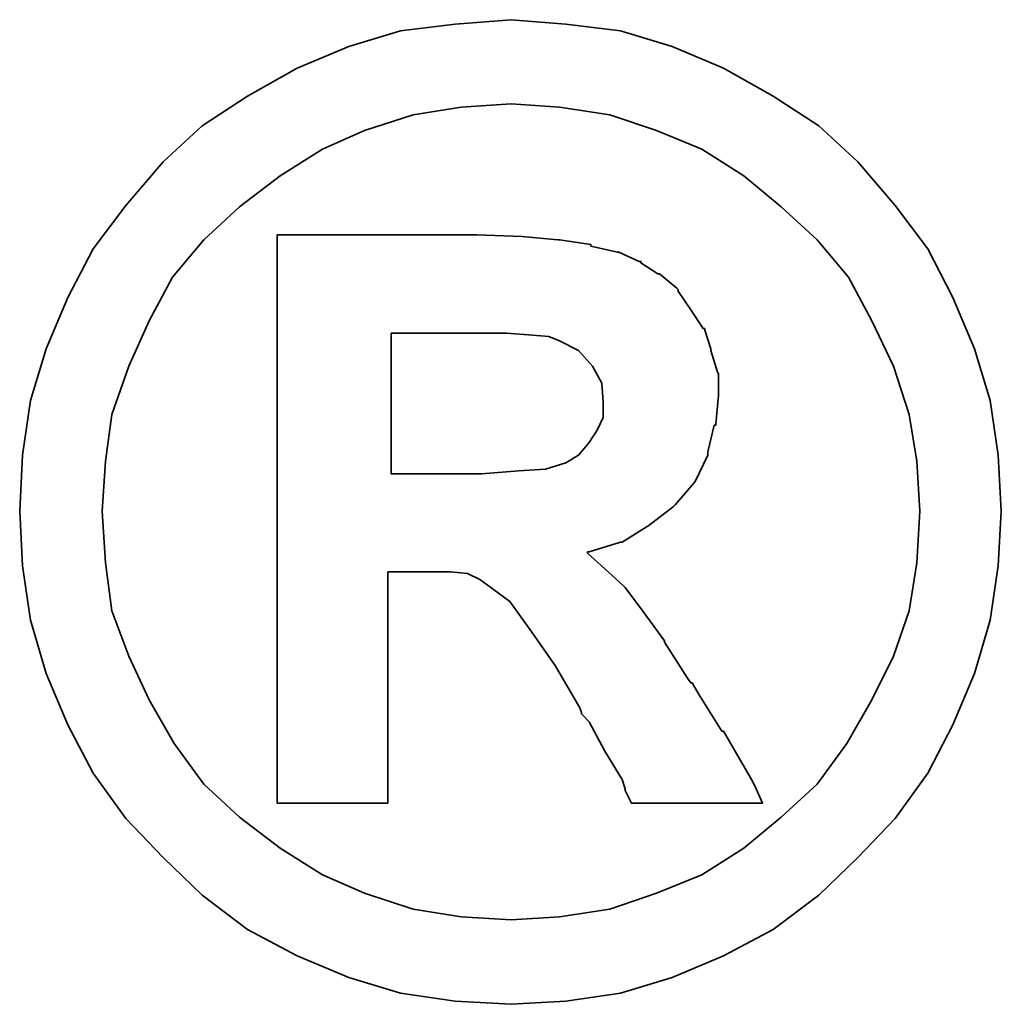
# Model space of a CAD drawing. Header units: inches. Extents: x 22 to 421, y 73 to 311.
# Tile 58 of 59: x 381.19 to 382.89, y 205.88 to 207.59. Entities that reach past the tile are written whole.
import ezdxf

# ---------------------------------------------------------------- set-up
doc = ezdxf.new("R2010")
doc.units = ezdxf.units.IN
doc.header["$LTSCALE"] = 0.4
doc.layers.add('DIM', color=4, linetype='Continuous')
doc.layers.add('layer 1', color=7, linetype='Continuous')

# ---------------------------------------------------------------- blocks, each defined once
blk = doc.blocks.new('TBI MOTION logo(完整正式版)')
at = {"layer": 'layer 1', "color": 22, "lineweight": 35}
for points, knots in [([(81.20634, 4.98624), (81.20634, 4.98624), (81.18649, 5.32862), (81.18649, 5.32862), (81.18649, 5.32862), (81.18649, 5.32862), (81.13886, 5.66206), (81.13886, 5.66206), (81.13886, 5.66206), (81.13886, 5.66206), (81.04359, 5.97764), (81.04359, 5.97764), (81.04359, 5.97764), (81.04359, 5.97764), (80.91061, 6.29124), (80.91061, 6.29124), (80.91061, 6.29124), (80.91061, 6.29124), (80.75778, 6.58697), (80.75778, 6.58697), (80.75778, 6.58697), (80.75778, 6.58697), (80.5593, 6.85294), (80.5593, 6.85294), (80.5593, 6.85294), (80.5593, 6.85294), (80.33105, 7.1189), (80.33105, 7.1189), (80.33105, 7.1189), (80.33105, 7.1189), (80.09287, 7.33921), (80.09287, 7.33921), (80.09287, 7.33921), (80.09287, 7.33921), (79.815, 7.51982), (79.815, 7.51982), (79.815, 7.51982), (79.815, 7.51982), (79.51133, 7.69051), (79.51133, 7.69051), (79.51133, 7.69051), (79.51133, 7.69051), (79.19773, 7.8235), (79.19773, 7.8235), (79.19773, 7.8235), (79.19773, 7.8235), (78.88215, 7.91877), (78.88215, 7.91877), (78.88215, 7.91877), (78.88215, 7.91877), (78.54871, 7.95846), (78.54871, 7.95846), (78.54871, 7.95846), (78.54871, 7.95846), (78.21526, 7.98625), (78.21526, 7.98625), (78.21526, 7.98625), (78.21526, 7.98625), (77.87388, 7.95846), (77.87388, 7.95846), (77.87388, 7.95846), (77.87388, 7.95846), (77.54044, 7.91877), (77.54044, 7.91877), (77.54044, 7.91877), (77.54044, 7.91877), (77.22485, 7.8235), (77.22485, 7.8235), (77.22485, 7.8235), (77.22485, 7.8235), (76.91027, 7.69051), (76.91027, 7.69051), (76.91027, 7.69051), (76.91027, 7.69051), (76.6056, 7.51982), (76.6056, 7.51982), (76.6056, 7.51982), (76.6056, 7.51982), (76.32972, 7.33921), (76.32972, 7.33921), (76.32972, 7.33921), (76.32972, 7.33921), (76.09154, 7.1189), (76.09154, 7.1189), (76.09154, 7.1189), (76.09154, 7.1189), (75.86329, 6.85294), (75.86329, 6.85294), (75.86329, 6.85294), (75.86329, 6.85294), (75.66382, 6.58697), (75.66382, 6.58697), (75.66382, 6.58697), (75.66382, 6.58697), (75.51099, 6.29124), (75.51099, 6.29124), (75.51099, 6.29124), (75.51099, 6.29124), (75.37702, 5.97764), (75.37702, 5.97764), (75.37702, 5.97764), (75.37702, 5.97764), (75.28175, 5.66206), (75.28175, 5.66206), (75.28175, 5.66206), (75.28175, 5.66206), (75.23411, 5.32862), (75.23411, 5.32862), (75.23411, 5.32862), (75.23411, 5.32862), (75.21625, 4.98624), (75.21625, 4.98624), (75.21625, 4.98624), (75.21625, 4.98624), (75.23411, 4.6528), (75.23411, 4.6528), (75.23411, 4.6528), (75.23411, 4.6528), (75.28175, 4.32035), (75.28175, 4.32035), (75.28175, 4.32035), (75.28175, 4.32035), (75.37702, 3.99583), (75.37702, 3.99583), (75.37702, 3.99583), (75.37702, 3.99583), (75.51099, 3.68224), (75.51099, 3.68224), (75.51099, 3.68224), (75.51099, 3.68224), (75.66382, 3.38749), (75.66382, 3.38749), (75.66382, 3.38749), (75.66382, 3.38749), (75.86329, 3.10963), (75.86329, 3.10963), (75.86329, 3.10963), (75.86329, 3.10963), (76.09154, 2.87145), (76.09154, 2.87145), (76.09154, 2.87145), (76.09154, 2.87145), (76.32972, 2.6432), (76.32972, 2.6432), (76.32972, 2.6432), (76.32972, 2.6432), (76.6056, 2.43381), (76.6056, 2.43381), (76.6056, 2.43381), (76.6056, 2.43381), (76.91027, 2.27205), (76.91027, 2.27205), (76.91027, 2.27205), (76.91027, 2.27205), (77.22485, 2.13906), (77.22485, 2.13906), (77.22485, 2.13906), (77.22485, 2.13906), (77.54044, 2.0438), (77.54044, 2.0438), (77.54044, 2.0438), (77.54044, 2.0438), (77.87388, 1.99616), (77.87388, 1.99616), (77.87388, 1.99616), (77.87388, 1.99616), (78.21526, 1.97631), (78.21526, 1.97631), (78.21526, 1.97631), (78.21526, 1.97631), (78.54871, 1.99616), (78.54871, 1.99616), (78.54871, 1.99616), (78.54871, 1.99616), (78.88215, 2.0438), (78.88215, 2.0438), (78.88215, 2.0438), (78.88215, 2.0438), (79.19773, 2.13906), (79.19773, 2.13906), (79.19773, 2.13906), (79.19773, 2.13906), (79.51133, 2.27205), (79.51133, 2.27205), (79.51133, 2.27205), (79.51133, 2.27205), (79.815, 2.43381), (79.815, 2.43381), (79.815, 2.43381), (79.815, 2.43381), (80.09287, 2.6432), (80.09287, 2.6432), (80.09287, 2.6432), (80.09287, 2.6432), (80.33105, 2.87145), (80.33105, 2.87145), (80.33105, 2.87145), (80.33105, 2.87145), (80.5593, 3.10963), (80.5593, 3.10963), (80.5593, 3.10963), (80.5593, 3.10963), (80.75778, 3.38749), (80.75778, 3.38749), (80.75778, 3.38749), (80.75778, 3.38749), (80.91061, 3.68224), (80.91061, 3.68224), (80.91061, 3.68224), (80.91061, 3.68224), (81.04359, 3.99583), (81.04359, 3.99583), (81.04359, 3.99583), (81.04359, 3.99583), (81.13886, 4.32035), (81.13886, 4.32035), (81.13886, 4.32035), (81.13886, 4.32035), (81.18649, 4.6528), (81.18649, 4.6528), (81.18649, 4.6528), (81.18649, 4.6528), (81.20634, 4.98624), (81.20634, 4.98624)], [0, 0, 0, 0, 0.0178571, 0.0178571, 0.0178571, 0.0178571, 0.0357143, 0.0357143, 0.0357143, 0.0357143, 0.0535714, 0.0535714, 0.0535714, 0.0535714, 0.0714286, 0.0714286, 0.0714286, 0.0714286, 0.0892857, 0.0892857, 0.0892857, 0.0892857, 0.1071429, 0.1071429, 0.1071429, 0.1071429, 0.125, 0.125, 0.125, 0.125, 0.1428571, 0.1428571, 0.1428571, 0.1428571, 0.1607143, 0.1607143, 0.1607143, 0.1607143, 0.1785714, 0.1785714, 0.1785714, 0.1785714, 0.1964286, 0.1964286, 0.1964286, 0.1964286, 0.2142857, 0.2142857, 0.2142857, 0.2142857, 0.2321429, 0.2321429, 0.2321429, 0.2321429, 0.25, 0.25, 0.25, 0.25, 0.2678571, 0.2678571, 0.2678571, 0.2678571, 0.2857143, 0.2857143, 0.2857143, 0.2857143, 0.3035714, 0.3035714, 0.3035714, 0.3035714, 0.3214286, 0.3214286, 0.3214286, 0.3214286, 0.3392857, 0.3392857, 0.3392857, 0.3392857, 0.3571429, 0.3571429, 0.3571429, 0.3571429, 0.375, 0.375, 0.375, 0.375, 0.3928571, 0.3928571, 0.3928571, 0.3928571, 0.4107143, 0.4107143, 0.4107143, 0.4107143, 0.4285714, 0.4285714, 0.4285714, 0.4285714, 0.4464286, 0.4464286, 0.4464286, 0.4464286, 0.4642857, 0.4642857, 0.4642857, 0.4642857, 0.4821429, 0.4821429, 0.4821429, 0.4821429, 0.5, 0.5, 0.5, 0.5, 0.5178571, 0.5178571, 0.5178571, 0.5178571, 0.5357143, 0.5357143, 0.5357143, 0.5357143, 0.5535714, 0.5535714, 0.5535714, 0.5535714, 0.5714286, 0.5714286, 0.5714286, 0.5714286, 0.5892857, 0.5892857, 0.5892857, 0.5892857, 0.6071429, 0.6071429, 0.6071429, 0.6071429, 0.625, 0.625, 0.625, 0.625, 0.6428571, 0.6428571, 0.6428571, 0.6428571, 0.6607143, 0.6607143, 0.6607143, 0.6607143, 0.6785714, 0.6785714, 0.6785714, 0.6785714, 0.6964286, 0.6964286, 0.6964286, 0.6964286, 0.7142857, 0.7142857, 0.7142857, 0.7142857, 0.7321429, 0.7321429, 0.7321429, 0.7321429, 0.75, 0.75, 0.75, 0.75, 0.7678571, 0.7678571, 0.7678571, 0.7678571, 0.7857143, 0.7857143, 0.7857143, 0.7857143, 0.8035714, 0.8035714, 0.8035714, 0.8035714, 0.8214286, 0.8214286, 0.8214286, 0.8214286, 0.8392857, 0.8392857, 0.8392857, 0.8392857, 0.8571429, 0.8571429, 0.8571429, 0.8571429, 0.875, 0.875, 0.875, 0.875, 0.8928571, 0.8928571, 0.8928571, 0.8928571, 0.9107143, 0.9107143, 0.9107143, 0.9107143, 0.9285714, 0.9285714, 0.9285714, 0.9285714, 0.9464286, 0.9464286, 0.9464286, 0.9464286, 0.9642857, 0.9642857, 0.9642857, 0.9642857, 0.9821429, 0.9821429, 0.9821429, 0.9821429, 1, 1, 1, 1]), ([(80.71014, 4.98624), (80.71014, 4.98624), (80.69129, 5.29091), (80.69129, 5.29091), (80.69129, 5.29091), (80.69129, 5.29091), (80.64464, 5.57672), (80.64464, 5.57672), (80.64464, 5.57672), (80.64464, 5.57672), (80.54937, 5.87245), (80.54937, 5.87245), (80.54937, 5.87245), (80.54937, 5.87245), (80.41639, 6.14833), (80.41639, 6.14833), (80.41639, 6.14833), (80.41639, 6.14833), (80.27349, 6.41429), (80.27349, 6.41429), (80.27349, 6.41429), (80.27349, 6.41429), (80.08295, 6.64255), (80.08295, 6.64255), (80.08295, 6.64255), (80.08295, 6.64255), (79.86264, 6.84301), (79.86264, 6.84301), (79.86264, 6.84301), (79.86264, 6.84301), (79.63439, 7.03355), (79.63439, 7.03355), (79.63439, 7.03355), (79.63439, 7.03355), (79.37835, 7.1963), (79.37835, 7.1963), (79.37835, 7.1963), (79.37835, 7.1963), (79.10246, 7.30944), (79.10246, 7.30944), (79.10246, 7.30944), (79.10246, 7.30944), (78.81665, 7.40471), (78.81665, 7.40471), (78.81665, 7.40471), (78.81665, 7.40471), (78.511, 7.45234), (78.511, 7.45234), (78.511, 7.45234), (78.511, 7.45234), (78.21526, 7.47219), (78.21526, 7.47219), (78.21526, 7.47219), (78.21526, 7.47219), (77.9106, 7.45234), (77.9106, 7.45234), (77.9106, 7.45234), (77.9106, 7.45234), (77.61685, 7.40471), (77.61685, 7.40471), (77.61685, 7.40471), (77.61685, 7.40471), (77.32012, 7.30944), (77.32012, 7.30944), (77.32012, 7.30944), (77.32012, 7.30944), (77.06309, 7.1963), (77.06309, 7.1963), (77.06309, 7.1963), (77.06309, 7.1963), (76.80606, 7.03355), (76.80606, 7.03355), (76.80606, 7.03355), (76.80606, 7.03355), (76.55797, 6.84301), (76.55797, 6.84301), (76.55797, 6.84301), (76.55797, 6.84301), (76.34063, 6.64255), (76.34063, 6.64255), (76.34063, 6.64255), (76.34063, 6.64255), (76.1491, 6.41429), (76.1491, 6.41429), (76.1491, 6.41429), (76.1491, 6.41429), (76.0062, 6.14833), (76.0062, 6.14833), (76.0062, 6.14833), (76.0062, 6.14833), (75.88314, 5.87245), (75.88314, 5.87245), (75.88314, 5.87245), (75.88314, 5.87245), (75.77794, 5.57672), (75.77794, 5.57672), (75.77794, 5.57672), (75.77794, 5.57672), (75.73924, 5.29091), (75.73924, 5.29091), (75.73924, 5.29091), (75.73924, 5.29091), (75.72039, 4.98624), (75.72039, 4.98624), (75.72039, 4.98624), (75.72039, 4.98624), (75.73924, 4.67165), (75.73924, 4.67165), (75.73924, 4.67165), (75.73924, 4.67165), (75.77794, 4.37791), (75.77794, 4.37791), (75.77794, 4.37791), (75.77794, 4.37791), (75.88314, 4.10102), (75.88314, 4.10102), (75.88314, 4.10102), (75.88314, 4.10102), (76.0062, 3.83407), (76.0062, 3.83407), (76.0062, 3.83407), (76.0062, 3.83407), (76.15902, 3.56811), (76.15902, 3.56811), (76.15902, 3.56811), (76.15902, 3.56811), (76.34063, 3.32001), (76.34063, 3.32001), (76.34063, 3.32001), (76.34063, 3.32001), (76.55797, 3.11955), (76.55797, 3.11955), (76.55797, 3.11955), (76.55797, 3.11955), (76.80606, 2.92901), (76.80606, 2.92901), (76.80606, 2.92901), (76.80606, 2.92901), (77.06309, 2.76725), (77.06309, 2.76725), (77.06309, 2.76725), (77.06309, 2.76725), (77.32012, 2.65412), (77.32012, 2.65412), (77.32012, 2.65412), (77.32012, 2.65412), (77.61685, 2.55786), (77.61685, 2.55786), (77.61685, 2.55786), (77.61685, 2.55786), (77.9106, 2.51022), (77.9106, 2.51022), (77.9106, 2.51022), (77.9106, 2.51022), (78.21526, 2.49137), (78.21526, 2.49137), (78.21526, 2.49137), (78.21526, 2.49137), (78.511, 2.51022), (78.511, 2.51022), (78.511, 2.51022), (78.511, 2.51022), (78.81665, 2.55786), (78.81665, 2.55786), (78.81665, 2.55786), (78.81665, 2.55786), (79.10246, 2.65412), (79.10246, 2.65412), (79.10246, 2.65412), (79.10246, 2.65412), (79.37835, 2.76725), (79.37835, 2.76725), (79.37835, 2.76725), (79.37835, 2.76725), (79.63439, 2.92901), (79.63439, 2.92901), (79.63439, 2.92901), (79.63439, 2.92901), (79.86264, 3.11955), (79.86264, 3.11955), (79.86264, 3.11955), (79.86264, 3.11955), (80.08295, 3.32001), (80.08295, 3.32001), (80.08295, 3.32001), (80.08295, 3.32001), (80.26356, 3.56811), (80.26356, 3.56811), (80.26356, 3.56811), (80.26356, 3.56811), (80.41639, 3.83407), (80.41639, 3.83407), (80.41639, 3.83407), (80.41639, 3.83407), (80.54937, 4.10102), (80.54937, 4.10102), (80.54937, 4.10102), (80.54937, 4.10102), (80.64464, 4.37791), (80.64464, 4.37791), (80.64464, 4.37791), (80.64464, 4.37791), (80.69129, 4.67165), (80.69129, 4.67165), (80.69129, 4.67165), (80.69129, 4.67165), (80.71014, 4.98624), (80.71014, 4.98624)], [0, 0, 0, 0, 0.0192308, 0.0192308, 0.0192308, 0.0192308, 0.0384615, 0.0384615, 0.0384615, 0.0384615, 0.0576923, 0.0576923, 0.0576923, 0.0576923, 0.0769231, 0.0769231, 0.0769231, 0.0769231, 0.0961538, 0.0961538, 0.0961538, 0.0961538, 0.1153846, 0.1153846, 0.1153846, 0.1153846, 0.1346154, 0.1346154, 0.1346154, 0.1346154, 0.1538462, 0.1538462, 0.1538462, 0.1538462, 0.1730769, 0.1730769, 0.1730769, 0.1730769, 0.1923077, 0.1923077, 0.1923077, 0.1923077, 0.2115385, 0.2115385, 0.2115385, 0.2115385, 0.2307692, 0.2307692, 0.2307692, 0.2307692, 0.25, 0.25, 0.25, 0.25, 0.2692308, 0.2692308, 0.2692308, 0.2692308, 0.2884615, 0.2884615, 0.2884615, 0.2884615, 0.3076923, 0.3076923, 0.3076923, 0.3076923, 0.3269231, 0.3269231, 0.3269231, 0.3269231, 0.3461538, 0.3461538, 0.3461538, 0.3461538, 0.3653846, 0.3653846, 0.3653846, 0.3653846, 0.3846154, 0.3846154, 0.3846154, 0.3846154, 0.4038462, 0.4038462, 0.4038462, 0.4038462, 0.4230769, 0.4230769, 0.4230769, 0.4230769, 0.4423077, 0.4423077, 0.4423077, 0.4423077, 0.4615385, 0.4615385, 0.4615385, 0.4615385, 0.4807692, 0.4807692, 0.4807692, 0.4807692, 0.5, 0.5, 0.5, 0.5, 0.5192308, 0.5192308, 0.5192308, 0.5192308, 0.5384615, 0.5384615, 0.5384615, 0.5384615, 0.5576923, 0.5576923, 0.5576923, 0.5576923, 0.5769231, 0.5769231, 0.5769231, 0.5769231, 0.5961538, 0.5961538, 0.5961538, 0.5961538, 0.6153846, 0.6153846, 0.6153846, 0.6153846, 0.6346154, 0.6346154, 0.6346154, 0.6346154, 0.6538462, 0.6538462, 0.6538462, 0.6538462, 0.6730769, 0.6730769, 0.6730769, 0.6730769, 0.6923077, 0.6923077, 0.6923077, 0.6923077, 0.7115385, 0.7115385, 0.7115385, 0.7115385, 0.7307692, 0.7307692, 0.7307692, 0.7307692, 0.75, 0.75, 0.75, 0.75, 0.7692308, 0.7692308, 0.7692308, 0.7692308, 0.7884615, 0.7884615, 0.7884615, 0.7884615, 0.8076923, 0.8076923, 0.8076923, 0.8076923, 0.8269231, 0.8269231, 0.8269231, 0.8269231, 0.8461538, 0.8461538, 0.8461538, 0.8461538, 0.8653846, 0.8653846, 0.8653846, 0.8653846, 0.8846154, 0.8846154, 0.8846154, 0.8846154, 0.9038462, 0.9038462, 0.9038462, 0.9038462, 0.9230769, 0.9230769, 0.9230769, 0.9230769, 0.9423077, 0.9423077, 0.9423077, 0.9423077, 0.9615385, 0.9615385, 0.9615385, 0.9615385, 0.9807692, 0.9807692, 0.9807692, 0.9807692, 1, 1, 1, 1]), ([(76.78721, 3.2823), (76.78721, 3.2823), (76.78721, 3.32001), (76.78721, 3.32001), (76.78721, 3.32001), (76.78721, 3.32001), (76.78721, 3.42422), (76.78721, 3.42422), (76.78721, 3.42422), (76.78721, 3.42422), (76.78721, 3.59689), (76.78721, 3.59689), (76.78721, 3.59689), (76.78721, 3.59689), (76.78721, 3.80529), (76.78721, 3.80529), (76.78721, 3.80529), (76.78721, 3.80529), (76.78721, 4.0524), (76.78721, 4.0524), (76.78721, 4.0524), (76.78721, 4.0524), (76.78721, 4.32035), (76.78721, 4.32035), (76.78721, 4.32035), (76.78721, 4.32035), (76.78721, 4.92868), (76.78721, 4.92868), (76.78721, 4.92868), (76.78721, 4.92868), (76.78721, 5.53801), (76.78721, 5.53801), (76.78721, 5.53801), (76.78721, 5.53801), (76.78721, 5.82482), (76.78721, 5.82482), (76.78721, 5.82482), (76.78721, 5.82482), (76.78721, 6.07291), (76.78721, 6.07291), (76.78721, 6.07291), (76.78721, 6.07291), (76.78721, 6.30017), (76.78721, 6.30017), (76.78721, 6.30017), (76.78721, 6.30017), (76.78721, 6.45399), (76.78721, 6.45399), (76.78721, 6.45399), (76.78721, 6.45399), (76.78721, 6.5572), (76.78721, 6.5572), (76.78721, 6.5572), (76.78721, 6.5572), (76.78721, 6.59689), (76.78721, 6.59689), (76.78721, 6.59689), (76.78721, 6.59689), (76.78721, 6.67232), (76.78721, 6.67232), (76.78721, 6.67232), (76.78721, 6.67232), (76.8537, 6.67232), (76.8537, 6.67232), (76.8537, 6.67232), (76.8537, 6.67232), (76.87355, 6.67232), (76.87355, 6.67232), (76.87355, 6.67232), (76.87355, 6.67232), (76.91027, 6.67232), (76.91027, 6.67232), (76.91027, 6.67232), (76.91027, 6.67232), (77.04424, 6.67232), (77.04424, 6.67232), (77.04424, 6.67232), (77.04424, 6.67232), (77.22485, 6.67232), (77.22485, 6.67232), (77.22485, 6.67232), (77.22485, 6.67232), (77.43524, 6.67232), (77.43524, 6.67232), (77.43524, 6.67232), (77.43524, 6.67232), (77.65357, 6.67232), (77.65357, 6.67232), (77.65357, 6.67232), (77.65357, 6.67232), (77.82625, 6.67232), (77.82625, 6.67232), (77.82625, 6.67232), (77.82625, 6.67232), (77.94037, 6.67232), (77.94037, 6.67232), (77.94037, 6.67232), (77.94037, 6.67232), (77.97709, 6.67232), (77.97709, 6.67232), (77.97709, 6.67232), (77.97709, 6.67232), (77.99694, 6.67232), (77.99694, 6.67232), (77.99694, 6.67232), (77.99694, 6.67232), (78.00686, 6.67232), (78.00686, 6.67232), (78.00686, 6.67232), (78.00686, 6.67232), (78.28275, 6.6624), (78.28275, 6.6624), (78.28275, 6.6624), (78.28275, 6.6624), (78.50107, 6.64255), (78.50107, 6.64255), (78.50107, 6.64255), (78.50107, 6.64255), (78.511, 6.64255), (78.511, 6.64255), (78.511, 6.64255), (78.511, 6.64255), (78.70154, 6.61476), (78.70154, 6.61476), (78.70154, 6.61476), (78.70154, 6.61476), (78.70154, 6.60483), (78.70154, 6.60483), (78.70154, 6.60483), (78.70154, 6.60483), (78.86429, 6.56713), (78.86429, 6.56713), (78.86429, 6.56713), (78.86429, 6.56713), (78.87223, 6.56713), (78.87223, 6.56713), (78.87223, 6.56713), (78.87223, 6.56713), (78.99727, 6.51056), (78.99727, 6.51056), (78.99727, 6.51056), (78.99727, 6.51056), (79.00719, 6.51056), (79.00719, 6.51056), (79.00719, 6.51056), (79.00719, 6.51056), (79.00719, 6.50162), (79.00719, 6.50162), (79.00719, 6.50162), (79.00719, 6.50162), (79.1104, 6.43415), (79.1104, 6.43415), (79.1104, 6.43415), (79.1104, 6.43415), (79.12132, 6.43415), (79.12132, 6.43415), (79.12132, 6.43415), (79.12132, 6.43415), (79.22552, 6.34781), (79.22552, 6.34781), (79.22552, 6.34781), (79.22552, 6.34781), (79.23544, 6.33888), (79.23544, 6.33888), (79.23544, 6.33888), (79.23544, 6.33888), (79.23544, 6.32895), (79.23544, 6.32895), (79.23544, 6.32895), (79.23544, 6.32895), (79.31087, 6.21483), (79.31087, 6.21483), (79.31087, 6.21483), (79.31087, 6.21483), (79.38629, 6.1007), (79.38629, 6.1007), (79.38629, 6.1007), (79.38629, 6.1007), (79.3972, 6.1007), (79.3972, 6.1007), (79.3972, 6.1007), (79.3972, 6.1007), (79.3972, 6.09078), (79.3972, 6.09078), (79.3972, 6.09078), (79.3972, 6.09078), (79.43392, 5.97764), (79.43392, 5.97764), (79.43392, 5.97764), (79.43392, 5.97764), (79.43392, 5.96772), (79.43392, 5.96772), (79.43392, 5.96772), (79.43392, 5.96772), (79.47362, 5.83474), (79.47362, 5.83474), (79.47362, 5.83474), (79.47362, 5.83474), (79.48156, 5.82482), (79.48156, 5.82482), (79.48156, 5.82482), (79.48156, 5.82482), (79.48156, 5.69977), (79.48156, 5.69977), (79.48156, 5.69977), (79.48156, 5.69977), (79.48156, 5.69183), (79.48156, 5.69183), (79.48156, 5.69183), (79.48156, 5.69183), (79.4637, 5.51915), (79.4637, 5.51915), (79.4637, 5.51915), (79.4637, 5.51915), (79.4637, 5.51122), (79.4637, 5.51122), (79.4637, 5.51122), (79.4637, 5.51122), (79.45377, 5.51122), (79.45377, 5.51122), (79.45377, 5.51122), (79.45377, 5.51122), (79.41507, 5.34847), (79.41507, 5.34847), (79.41507, 5.34847), (79.41507, 5.34847), (79.41507, 5.33854), (79.41507, 5.33854), (79.41507, 5.33854), (79.41507, 5.33854), (79.41507, 5.32862), (79.41507, 5.32862), (79.41507, 5.32862), (79.41507, 5.32862), (79.33865, 5.16785), (79.33865, 5.16785), (79.33865, 5.16785), (79.33865, 5.16785), (79.33071, 5.15693), (79.33071, 5.15693), (79.33071, 5.15693), (79.33071, 5.15693), (79.2156, 5.02495), (79.2156, 5.02495), (79.2156, 5.02495), (79.2156, 5.02495), (79.20567, 5.01502), (79.20567, 5.01502), (79.20567, 5.01502), (79.20567, 5.01502), (79.05483, 4.89991), (79.05483, 4.89991), (79.05483, 4.89991), (79.05483, 4.89991), (79.04491, 4.89197), (79.04491, 4.89197), (79.04491, 4.89197), (79.04491, 4.89197), (78.89208, 4.7967), (78.89208, 4.7967), (78.89208, 4.7967), (78.89208, 4.7967), (78.88215, 4.7967), (78.88215, 4.7967), (78.88215, 4.7967), (78.88215, 4.7967), (78.69161, 4.73913), (78.69161, 4.73913), (78.69161, 4.73913), (78.69161, 4.73913), (78.68169, 4.73913), (78.68169, 4.73913), (78.68169, 4.73913), (78.68169, 4.73913), (78.68169, 4.72921), (78.68169, 4.72921), (78.68169, 4.72921), (78.68169, 4.72921), (78.78688, 4.63394), (78.78688, 4.63394), (78.78688, 4.63394), (78.78688, 4.63394), (78.902, 4.52875), (78.902, 4.52875), (78.902, 4.52875), (78.902, 4.52875), (78.91093, 4.52081), (78.91093, 4.52081), (78.91093, 4.52081), (78.91093, 4.52081), (79.02506, 4.36798), (79.02506, 4.36798), (79.02506, 4.36798), (79.02506, 4.36798), (79.1501, 4.1953), (79.1501, 4.1953), (79.1501, 4.1953), (79.1501, 4.1953), (79.1501, 4.18736), (79.1501, 4.18736), (79.1501, 4.18736), (79.1501, 4.18736), (79.29201, 3.96705), (79.29201, 3.96705), (79.29201, 3.96705), (79.29201, 3.96705), (79.31087, 3.93828), (79.31087, 3.93828), (79.31087, 3.93828), (79.31087, 3.93828), (79.32079, 3.93828), (79.32079, 3.93828), (79.32079, 3.93828), (79.32079, 3.93828), (79.3585, 3.87178), (79.3585, 3.87178), (79.3585, 3.87178), (79.3585, 3.87178), (79.50141, 3.64353), (79.50141, 3.64353), (79.50141, 3.64353), (79.50141, 3.64353), (79.51133, 3.64353), (79.51133, 3.64353), (79.51133, 3.64353), (79.51133, 3.64353), (79.64431, 3.41528), (79.64431, 3.41528), (79.64431, 3.41528), (79.64431, 3.41528), (79.68202, 3.3478), (79.68202, 3.3478), (79.68202, 3.3478), (79.68202, 3.3478), (79.70187, 3.31009), (79.70187, 3.31009), (79.70187, 3.31009), (79.70187, 3.31009), (79.7495, 3.2049), (79.7495, 3.2049), (79.7495, 3.2049), (79.7495, 3.2049), (79.64431, 3.2049), (79.64431, 3.2049), (79.64431, 3.2049), (79.64431, 3.2049), (79.62546, 3.2049), (79.62546, 3.2049), (79.62546, 3.2049), (79.62546, 3.2049), (79.53912, 3.2049), (79.53912, 3.2049), (79.53912, 3.2049), (79.53912, 3.2049), (79.31087, 3.2049), (79.31087, 3.2049), (79.31087, 3.2049), (79.31087, 3.2049), (79.08262, 3.2049), (79.08262, 3.2049), (79.08262, 3.2049), (79.08262, 3.2049), (79.00719, 3.2049), (79.00719, 3.2049), (79.00719, 3.2049), (79.00719, 3.2049), (78.98735, 3.2049), (78.98735, 3.2049), (78.98735, 3.2049), (78.98735, 3.2049), (78.94964, 3.2049), (78.94964, 3.2049), (78.94964, 3.2049), (78.94964, 3.2049), (78.92979, 3.24459), (78.92979, 3.24459), (78.92979, 3.24459), (78.92979, 3.24459), (78.91093, 3.2823), (78.91093, 3.2823), (78.91093, 3.2823), (78.91093, 3.2823), (78.91093, 3.29223), (78.91093, 3.29223), (78.91093, 3.29223), (78.91093, 3.29223), (78.89208, 3.3478), (78.89208, 3.3478), (78.89208, 3.3478), (78.89208, 3.3478), (78.78688, 3.52048), (78.78688, 3.52048), (78.78688, 3.52048), (78.78688, 3.52048), (78.69161, 3.7001), (78.69161, 3.7001), (78.69161, 3.7001), (78.69161, 3.7001), (78.6539, 3.7388), (78.6539, 3.7388), (78.6539, 3.7388), (78.6539, 3.7388), (78.64398, 3.74873), (78.64398, 3.74873), (78.64398, 3.74873), (78.64398, 3.74873), (78.64398, 3.75766), (78.64398, 3.75766), (78.64398, 3.75766), (78.64398, 3.75766), (78.63405, 3.78644), (78.63405, 3.78644), (78.63405, 3.78644), (78.63405, 3.78644), (78.48321, 4.04347), (78.48321, 4.04347), (78.48321, 4.04347), (78.48321, 4.04347), (78.33038, 4.2618), (78.33038, 4.2618), (78.33038, 4.2618), (78.33038, 4.2618), (78.20732, 4.43447), (78.20732, 4.43447), (78.20732, 4.43447), (78.20732, 4.43447), (78.09221, 4.52081), (78.09221, 4.52081), (78.09221, 4.52081), (78.09221, 4.52081), (78.02472, 4.56845), (78.02472, 4.56845), (78.02472, 4.56845), (78.02472, 4.56845), (77.9493, 4.60616), (77.9493, 4.60616), (77.9493, 4.60616), (77.9493, 4.60616), (77.8451, 4.61608), (77.8451, 4.61608), (77.8451, 4.61608), (77.8451, 4.61608), (77.71113, 4.61608), (77.71113, 4.61608), (77.71113, 4.61608), (77.71113, 4.61608), (77.69128, 4.61608), (77.69128, 4.61608), (77.69128, 4.61608), (77.69128, 4.61608), (77.67342, 4.61608), (77.67342, 4.61608), (77.67342, 4.61608), (77.67342, 4.61608), (77.5583, 4.61608), (77.5583, 4.61608), (77.5583, 4.61608), (77.5583, 4.61608), (77.46303, 4.61608), (77.46303, 4.61608), (77.46303, 4.61608), (77.46303, 4.61608), (77.46303, 4.54761), (77.46303, 4.54761), (77.46303, 4.54761), (77.46303, 4.54761), (77.46303, 4.47318), (77.46303, 4.47318), (77.46303, 4.47318), (77.46303, 4.47318), (77.46303, 4.24294), (77.46303, 4.24294), (77.46303, 4.24294), (77.46303, 4.24294), (77.46303, 3.99583), (77.46303, 3.99583), (77.46303, 3.99583), (77.46303, 3.99583), (77.46303, 3.72888), (77.46303, 3.72888), (77.46303, 3.72888), (77.46303, 3.72888), (77.46303, 3.51055), (77.46303, 3.51055), (77.46303, 3.51055), (77.46303, 3.51055), (77.46303, 3.42422), (77.46303, 3.42422), (77.46303, 3.42422), (77.46303, 3.42422), (77.46303, 3.35773), (77.46303, 3.35773), (77.46303, 3.35773), (77.46303, 3.35773), (77.46303, 3.30017), (77.46303, 3.30017), (77.46303, 3.30017), (77.46303, 3.30017), (77.46303, 3.2823), (77.46303, 3.2823), (77.46303, 3.2823), (77.46303, 3.2823), (77.46303, 3.2049), (77.46303, 3.2049), (77.46303, 3.2049), (77.46303, 3.2049), (77.39753, 3.2049), (77.39753, 3.2049), (77.39753, 3.2049), (77.39753, 3.2049), (77.37768, 3.2049), (77.37768, 3.2049), (77.37768, 3.2049), (77.37768, 3.2049), (77.32012, 3.2049), (77.32012, 3.2049), (77.32012, 3.2049), (77.32012, 3.2049), (77.12165, 3.2049), (77.12165, 3.2049), (77.12165, 3.2049), (77.12165, 3.2049), (76.94897, 3.2049), (76.94897, 3.2049), (76.94897, 3.2049), (76.94897, 3.2049), (76.8924, 3.2049), (76.8924, 3.2049), (76.8924, 3.2049), (76.8924, 3.2049), (76.8537, 3.2049), (76.8537, 3.2049), (76.8537, 3.2049), (76.8537, 3.2049), (76.78721, 3.2049), (76.78721, 3.2049), (76.78721, 3.2049), (76.78721, 3.2049), (76.78721, 3.2823), (76.78721, 3.2823)], [0, 0, 0, 0, 0.0074074, 0.0074074, 0.0074074, 0.0074074, 0.0148148, 0.0148148, 0.0148148, 0.0148148, 0.0222222, 0.0222222, 0.0222222, 0.0222222, 0.0296296, 0.0296296, 0.0296296, 0.0296296, 0.037037, 0.037037, 0.037037, 0.037037, 0.0444444, 0.0444444, 0.0444444, 0.0444444, 0.0518519, 0.0518519, 0.0518519, 0.0518519, 0.0592593, 0.0592593, 0.0592593, 0.0592593, 0.0666667, 0.0666667, 0.0666667, 0.0666667, 0.0740741, 0.0740741, 0.0740741, 0.0740741, 0.0814815, 0.0814815, 0.0814815, 0.0814815, 0.0888889, 0.0888889, 0.0888889, 0.0888889, 0.0962963, 0.0962963, 0.0962963, 0.0962963, 0.1037037, 0.1037037, 0.1037037, 0.1037037, 0.1111111, 0.1111111, 0.1111111, 0.1111111, 0.1185185, 0.1185185, 0.1185185, 0.1185185, 0.1259259, 0.1259259, 0.1259259, 0.1259259, 0.1333333, 0.1333333, 0.1333333, 0.1333333, 0.1407407, 0.1407407, 0.1407407, 0.1407407, 0.1481481, 0.1481481, 0.1481481, 0.1481481, 0.1555556, 0.1555556, 0.1555556, 0.1555556, 0.162963, 0.162963, 0.162963, 0.162963, 0.1703704, 0.1703704, 0.1703704, 0.1703704, 0.1777778, 0.1777778, 0.1777778, 0.1777778, 0.1851852, 0.1851852, 0.1851852, 0.1851852, 0.1925926, 0.1925926, 0.1925926, 0.1925926, 0.2, 0.2, 0.2, 0.2, 0.2074074, 0.2074074, 0.2074074, 0.2074074, 0.2148148, 0.2148148, 0.2148148, 0.2148148, 0.2222222, 0.2222222, 0.2222222, 0.2222222, 0.2296296, 0.2296296, 0.2296296, 0.2296296, 0.237037, 0.237037, 0.237037, 0.237037, 0.2444444, 0.2444444, 0.2444444, 0.2444444, 0.2518519, 0.2518519, 0.2518519, 0.2518519, 0.2592593, 0.2592593, 0.2592593, 0.2592593, 0.2666667, 0.2666667, 0.2666667, 0.2666667, 0.2740741, 0.2740741, 0.2740741, 0.2740741, 0.2814815, 0.2814815, 0.2814815, 0.2814815, 0.2888889, 0.2888889, 0.2888889, 0.2888889, 0.2962963, 0.2962963, 0.2962963, 0.2962963, 0.3037037, 0.3037037, 0.3037037, 0.3037037, 0.3111111, 0.3111111, 0.3111111, 0.3111111, 0.3185185, 0.3185185, 0.3185185, 0.3185185, 0.3259259, 0.3259259, 0.3259259, 0.3259259, 0.3333333, 0.3333333, 0.3333333, 0.3333333, 0.3407407, 0.3407407, 0.3407407, 0.3407407, 0.3481481, 0.3481481, 0.3481481, 0.3481481, 0.3555556, 0.3555556, 0.3555556, 0.3555556, 0.362963, 0.362963, 0.362963, 0.362963, 0.3703704, 0.3703704, 0.3703704, 0.3703704, 0.3777778, 0.3777778, 0.3777778, 0.3777778, 0.3851852, 0.3851852, 0.3851852, 0.3851852, 0.3925926, 0.3925926, 0.3925926, 0.3925926, 0.4, 0.4, 0.4, 0.4, 0.4074074, 0.4074074, 0.4074074, 0.4074074, 0.4148148, 0.4148148, 0.4148148, 0.4148148, 0.4222222, 0.4222222, 0.4222222, 0.4222222, 0.4296296, 0.4296296, 0.4296296, 0.4296296, 0.437037, 0.437037, 0.437037, 0.437037, 0.4444444, 0.4444444, 0.4444444, 0.4444444, 0.4518519, 0.4518519, 0.4518519, 0.4518519, 0.4592593, 0.4592593, 0.4592593, 0.4592593, 0.4666667, 0.4666667, 0.4666667, 0.4666667, 0.4740741, 0.4740741, 0.4740741, 0.4740741, 0.4814815, 0.4814815, 0.4814815, 0.4814815, 0.4888889, 0.4888889, 0.4888889, 0.4888889, 0.4962963, 0.4962963, 0.4962963, 0.4962963, 0.5037037, 0.5037037, 0.5037037, 0.5037037, 0.5111111, 0.5111111, 0.5111111, 0.5111111, 0.5185185, 0.5185185, 0.5185185, 0.5185185, 0.5259259, 0.5259259, 0.5259259, 0.5259259, 0.5333333, 0.5333333, 0.5333333, 0.5333333, 0.5407407, 0.5407407, 0.5407407, 0.5407407, 0.5481481, 0.5481481, 0.5481481, 0.5481481, 0.5555556, 0.5555556, 0.5555556, 0.5555556, 0.562963, 0.562963, 0.562963, 0.562963, 0.5703704, 0.5703704, 0.5703704, 0.5703704, 0.5777778, 0.5777778, 0.5777778, 0.5777778, 0.5851852, 0.5851852, 0.5851852, 0.5851852, 0.5925926, 0.5925926, 0.5925926, 0.5925926, 0.6, 0.6, 0.6, 0.6, 0.6074074, 0.6074074, 0.6074074, 0.6074074, 0.6148148, 0.6148148, 0.6148148, 0.6148148, 0.6222222, 0.6222222, 0.6222222, 0.6222222, 0.6296296, 0.6296296, 0.6296296, 0.6296296, 0.637037, 0.637037, 0.637037, 0.637037, 0.6444444, 0.6444444, 0.6444444, 0.6444444, 0.6518519, 0.6518519, 0.6518519, 0.6518519, 0.6592593, 0.6592593, 0.6592593, 0.6592593, 0.6666667, 0.6666667, 0.6666667, 0.6666667, 0.6740741, 0.6740741, 0.6740741, 0.6740741, 0.6814815, 0.6814815, 0.6814815, 0.6814815, 0.6888889, 0.6888889, 0.6888889, 0.6888889, 0.6962963, 0.6962963, 0.6962963, 0.6962963, 0.7037037, 0.7037037, 0.7037037, 0.7037037, 0.7111111, 0.7111111, 0.7111111, 0.7111111, 0.7185185, 0.7185185, 0.7185185, 0.7185185, 0.7259259, 0.7259259, 0.7259259, 0.7259259, 0.7333333, 0.7333333, 0.7333333, 0.7333333, 0.7407407, 0.7407407, 0.7407407, 0.7407407, 0.7481481, 0.7481481, 0.7481481, 0.7481481, 0.7555556, 0.7555556, 0.7555556, 0.7555556, 0.762963, 0.762963, 0.762963, 0.762963, 0.7703704, 0.7703704, 0.7703704, 0.7703704, 0.7777778, 0.7777778, 0.7777778, 0.7777778, 0.7851852, 0.7851852, 0.7851852, 0.7851852, 0.7925926, 0.7925926, 0.7925926, 0.7925926, 0.8, 0.8, 0.8, 0.8, 0.8074074, 0.8074074, 0.8074074, 0.8074074, 0.8148148, 0.8148148, 0.8148148, 0.8148148, 0.8222222, 0.8222222, 0.8222222, 0.8222222, 0.8296296, 0.8296296, 0.8296296, 0.8296296, 0.837037, 0.837037, 0.837037, 0.837037, 0.8444444, 0.8444444, 0.8444444, 0.8444444, 0.8518519, 0.8518519, 0.8518519, 0.8518519, 0.8592593, 0.8592593, 0.8592593, 0.8592593, 0.8666667, 0.8666667, 0.8666667, 0.8666667, 0.8740741, 0.8740741, 0.8740741, 0.8740741, 0.8814815, 0.8814815, 0.8814815, 0.8814815, 0.8888889, 0.8888889, 0.8888889, 0.8888889, 0.8962963, 0.8962963, 0.8962963, 0.8962963, 0.9037037, 0.9037037, 0.9037037, 0.9037037, 0.9111111, 0.9111111, 0.9111111, 0.9111111, 0.9185185, 0.9185185, 0.9185185, 0.9185185, 0.9259259, 0.9259259, 0.9259259, 0.9259259, 0.9333333, 0.9333333, 0.9333333, 0.9333333, 0.9407407, 0.9407407, 0.9407407, 0.9407407, 0.9481481, 0.9481481, 0.9481481, 0.9481481, 0.9555556, 0.9555556, 0.9555556, 0.9555556, 0.962963, 0.962963, 0.962963, 0.962963, 0.9703704, 0.9703704, 0.9703704, 0.9703704, 0.9777778, 0.9777778, 0.9777778, 0.9777778, 0.9851852, 0.9851852, 0.9851852, 0.9851852, 0.9925926, 0.9925926, 0.9925926, 0.9925926, 1, 1, 1, 1]), ([(77.48288, 6.07291), (77.48288, 6.07291), (77.48288, 5.99551), (77.48288, 5.99551), (77.48288, 5.99551), (77.48288, 5.99551), (77.48288, 5.82482), (77.48288, 5.82482), (77.48288, 5.82482), (77.48288, 5.82482), (77.48288, 5.63328), (77.48288, 5.63328), (77.48288, 5.63328), (77.48288, 5.63328), (77.48288, 5.46358), (77.48288, 5.46358), (77.48288, 5.46358), (77.48288, 5.46358), (77.48288, 5.29091), (77.48288, 5.29091), (77.48288, 5.29091), (77.48288, 5.29091), (77.48288, 5.21449), (77.48288, 5.21449), (77.48288, 5.21449), (77.48288, 5.21449), (77.50074, 5.21449), (77.50074, 5.21449), (77.50074, 5.21449), (77.50074, 5.21449), (77.71113, 5.21449), (77.71113, 5.21449), (77.71113, 5.21449), (77.71113, 5.21449), (77.94037, 5.21449), (77.94037, 5.21449), (77.94037, 5.21449), (77.94037, 5.21449), (78.01579, 5.21449), (78.01579, 5.21449), (78.01579, 5.21449), (78.01579, 5.21449), (78.03465, 5.21449), (78.03465, 5.21449), (78.03465, 5.21449), (78.03465, 5.21449), (78.2629, 5.23335), (78.2629, 5.23335), (78.2629, 5.23335), (78.2629, 5.23335), (78.42565, 5.24327), (78.42565, 5.24327), (78.42565, 5.24327), (78.42565, 5.24327), (78.54871, 5.28098), (78.54871, 5.28098), (78.54871, 5.28098), (78.54871, 5.28098), (78.62611, 5.32862), (78.62611, 5.32862), (78.62611, 5.32862), (78.62611, 5.32862), (78.69161, 5.40503), (78.69161, 5.40503), (78.69161, 5.40503), (78.69161, 5.40503), (78.73925, 5.48145), (78.73925, 5.48145), (78.73925, 5.48145), (78.73925, 5.48145), (78.77696, 5.55885), (78.77696, 5.55885), (78.77696, 5.55885), (78.77696, 5.55885), (78.77696, 5.65214), (78.77696, 5.65214), (78.77696, 5.65214), (78.77696, 5.65214), (78.76902, 5.76726), (78.76902, 5.76726), (78.76902, 5.76726), (78.76902, 5.76726), (78.71146, 5.87245), (78.71146, 5.87245), (78.71146, 5.87245), (78.71146, 5.87245), (78.62611, 5.96772), (78.62611, 5.96772), (78.62611, 5.96772), (78.62611, 5.96772), (78.511, 6.02528), (78.511, 6.02528), (78.511, 6.02528), (78.511, 6.02528), (78.44451, 6.05306), (78.44451, 6.05306), (78.44451, 6.05306), (78.44451, 6.05306), (78.32046, 6.06299), (78.32046, 6.06299), (78.32046, 6.06299), (78.32046, 6.06299), (78.18748, 6.07291), (78.18748, 6.07291), (78.18748, 6.07291), (78.18748, 6.07291), (77.99694, 6.07291), (77.99694, 6.07291), (77.99694, 6.07291), (77.99694, 6.07291), (77.97709, 6.07291), (77.97709, 6.07291), (77.97709, 6.07291), (77.97709, 6.07291), (77.90167, 6.07291), (77.90167, 6.07291), (77.90167, 6.07291), (77.90167, 6.07291), (77.69128, 6.07291), (77.69128, 6.07291), (77.69128, 6.07291), (77.69128, 6.07291), (77.50074, 6.07291), (77.50074, 6.07291), (77.50074, 6.07291), (77.50074, 6.07291), (77.48288, 6.07291), (77.48288, 6.07291)], [0, 0, 0, 0, 0.03125, 0.03125, 0.03125, 0.03125, 0.0625, 0.0625, 0.0625, 0.0625, 0.09375, 0.09375, 0.09375, 0.09375, 0.125, 0.125, 0.125, 0.125, 0.15625, 0.15625, 0.15625, 0.15625, 0.1875, 0.1875, 0.1875, 0.1875, 0.21875, 0.21875, 0.21875, 0.21875, 0.25, 0.25, 0.25, 0.25, 0.28125, 0.28125, 0.28125, 0.28125, 0.3125, 0.3125, 0.3125, 0.3125, 0.34375, 0.34375, 0.34375, 0.34375, 0.375, 0.375, 0.375, 0.375, 0.40625, 0.40625, 0.40625, 0.40625, 0.4375, 0.4375, 0.4375, 0.4375, 0.46875, 0.46875, 0.46875, 0.46875, 0.5, 0.5, 0.5, 0.5, 0.53125, 0.53125, 0.53125, 0.53125, 0.5625, 0.5625, 0.5625, 0.5625, 0.59375, 0.59375, 0.59375, 0.59375, 0.625, 0.625, 0.625, 0.625, 0.65625, 0.65625, 0.65625, 0.65625, 0.6875, 0.6875, 0.6875, 0.6875, 0.71875, 0.71875, 0.71875, 0.71875, 0.75, 0.75, 0.75, 0.75, 0.78125, 0.78125, 0.78125, 0.78125, 0.8125, 0.8125, 0.8125, 0.8125, 0.84375, 0.84375, 0.84375, 0.84375, 0.875, 0.875, 0.875, 0.875, 0.90625, 0.90625, 0.90625, 0.90625, 0.9375, 0.9375, 0.9375, 0.9375, 0.96875, 0.96875, 0.96875, 0.96875, 1, 1, 1, 1])]:
    blk.add_open_spline(points, degree=3, knots=knots, dxfattribs=at)

msp = doc.modelspace()

# ---------------------------------------------------------------- block references
at = {"layer": 'DIM', "xscale": 0.2835000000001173, "yscale": 0.2834999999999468, "zscale": 0.2835}
msp.add_blockref('TBI MOTION logo(完整正式版)', (359.8657, 205.3238), dxfattribs=at)

doc.saveas('drawing.dxf')
